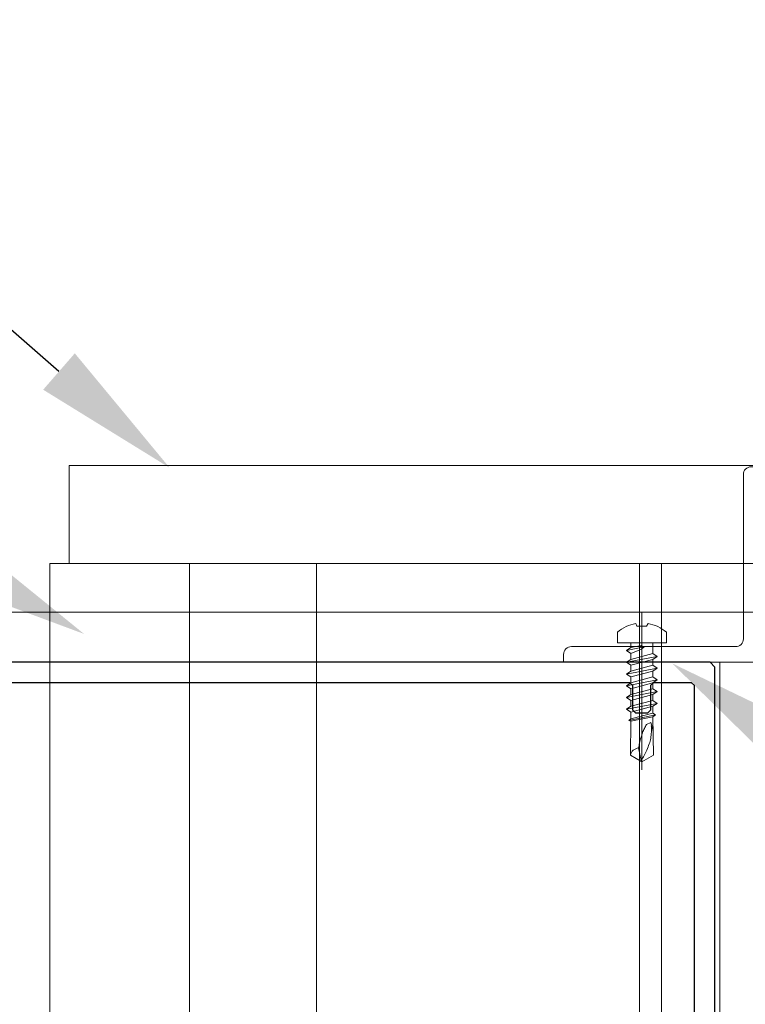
# Model space of a CAD drawing. Extents: x 4615668 to 9294084, y 5325188 to 10688993.
# Tile 199 of 256: x 4635739 to 4635746, y 5332291 to 5332301. Entities that reach past the tile are written whole.
import ezdxf
from ezdxf import colors
from ezdxf.entities.mleader import LeaderData, LeaderLine
from ezdxf.math import Vec2, Vec3

# ---------------------------------------------------------------- set-up
doc = ezdxf.new("R2010")
doc.units = 0
doc.header["$MEASUREMENT"] = 0
for name, color, linetype, lineweight in [('.kotwy', 6, 'Continuous', 5), ('A_wymiary', 152, 'Continuous', 5), ('ATH Al', 5, 'Continuous', 5), ('AW_OBRÓBKI', 3, 'Continuous', 5), ('AW_PROFILE', 7, 'Continuous', 5), ('ocieplenie', 214, 'Continuous', 13), ('Wymiat 100', 251, 'Continuous', 5)]:
    doc.layers.add(name, color=color, linetype=linetype, lineweight=lineweight)
doc.layers.add('CrossSectionsProfils', color=7, linetype='Continuous')
doc.layers.add('OPIS', color=7, linetype='Continuous')
doc.styles.get("Standard").update_dxf_attribs({"font": 'txt.shx'})

# ---------------------------------------------------------------- blocks, each defined once
blk = doc.blocks.new('K43_2153_X', base_point=(858.06159, 1427.40338))
at = {"layer": 'CrossSectionsProfils', "flags": 128}
for points in [[(853.35942, 1452.40358), (853.05942, 1452.10358), (853.05942, 1449.90349), (853.55942, 1449.40349), (854.05942, 1449.40349), (854.05942, 1450.90326), (856.05942, 1450.90326), (856.05942, 1447.15326), (856.30942, 1446.90326), (856.05942, 1446.65326), (856.05942, 1442.90326), (854.05942, 1442.90326), (854.05942, 1444.40349), (853.55942, 1444.40349), (853.05942, 1443.90349), (853.05942, 1440.40326), (854.05942, 1440.40326), (854.05942, 1441.40326), (856.05942, 1441.40326), (856.05942, 1433.90338), (855.55942, 1433.40338), (838.36159, 1433.40338), (838.06159, 1433.10338), (838.06159, 1431.40338), (838.56159, 1430.90338), (839.56159, 1430.90338), (839.56159, 1431.90338), (841.57195, 1431.90338), (842.07195, 1431.40338), (842.07195, 1430.15338), (843.65967, 1427.40338), (842.07195, 1424.65338), (842.07195, 1423.40338), (841.57195, 1422.90338), (839.56159, 1422.90338), (839.56159, 1423.90338), (838.56159, 1423.90338), (838.06159, 1423.40338), (838.06159, 1421.70338), (838.36159, 1421.40338), (855.55942, 1421.40338), (856.05942, 1420.90338), (856.05942, 1413.40349), (854.05942, 1413.40349), (854.05942, 1414.40349), (853.05942, 1414.40349), (853.05942, 1410.90326), (853.55942, 1410.40326), (854.05942, 1410.40326), (854.05942, 1411.90349), (856.05942, 1411.90349), (856.05942, 1408.15349), (856.30942, 1407.90349), (856.05942, 1407.65349), (856.05942, 1403.90349), (854.05942, 1403.90349), (854.05942, 1405.40326), (853.55942, 1405.40326), (853.05942, 1404.90326), (853.05942, 1402.70317), (853.35942, 1402.40317), (942.05942, 1402.40317), (942.55942, 1402.90317), (942.55942, 1451.90358), (942.05942, 1452.40358), (853.35942, 1452.40358)], [(934.45942, 1447.20338), (934.15942, 1447.50338), (934.15942, 1450.00358), (933.85942, 1450.30358), (858.35942, 1450.30358), (858.05942, 1450.00358), (858.05942, 1404.80317), (858.35942, 1404.50317), (933.85942, 1404.50317), (934.15942, 1404.80317), (934.15942, 1407.30338), (934.45942, 1407.60338), (935.65942, 1407.60338), (935.95942, 1407.30338), (935.95942, 1404.80317), (936.25942, 1404.50317), (940.15942, 1404.50317), (940.45942, 1404.80317), (940.45942, 1450.00358), (940.15942, 1450.30358), (936.25942, 1450.30358), (935.95942, 1450.00358), (935.95942, 1447.50338), (935.65942, 1447.20338), (934.45942, 1447.20338)], [(855.66903, 1431.40338), (845.68039, 1431.40338), (845.24738, 1430.65338), (846.65967, 1428.20722), (846.65967, 1426.59953), (845.24738, 1424.15338), (845.68039, 1423.40338), (855.66903, 1423.40338), (856.1541, 1423.78211), (857.0594, 1427.40338), (856.1541, 1431.02464), (855.66903, 1431.40338)]]:
    blk.add_lwpolyline(points, dxfattribs=at)
blk = doc.blocks.new('hhhthty')
at = {"layer": '.kotwy'}
for points in [[(4665109.06, 5319569.83), (4665109.06, 5319579.83), (4665364.86, 5319579.83), (4665364.86, 5319569.83)], [(4665304.26, 5319369.83), (4665352.57, 5319369.83), (4665352.57, 5319569.83), (4665366.86, 5319569.83), (4665366.86, 5319569.83), (4665304.26, 5319569.83)], [(4665306.51, 5319369.83), (4665339.56, 5319369.83), (4665339.56, 5319569.83), (4665306.51, 5319569.83)], [(4665352.57, 5319569.83), (4665366.86, 5319569.83), (4665366.86, 5319369.83), (4665352.57, 5319369.83)]]:
    blk.add_lwpolyline(points, close=True, dxfattribs=at)
blk = doc.blocks.new('SAMOWIERT_')
at = {"layer": 'AW_OBRÓBKI', "color": 6}
blk.add_lwpolyline([(0, 6.1), (0, -25.97)], dxfattribs=at)
at = {"layer": 'AW_OBRÓBKI', "color": 3}
for points in [[(-2.25, 0), (-5, 0), (-5, 2.18, -0.13616), (-1.25, 3.92), (-1.01, 3.42), (0.96, 3.42), (1.25, 3.92, -0.13614), (5, 2.18), (5, 0), (2.25, 0)], [(0.95, -16.7, 0.01995), (0.5, -17.53, 0.01994), (0.13, -18.4, 0.02331), (-0.18, -19.33, 0.01562), (-0.48, -20.51, 0.00749), (-0.58, -21.01, 0.0075), (-0.67, -21.52)], [(-0.15, -24.06, 0.02025), (0.46, -23.05, 0.02025), (0.98, -21.98, 0.0221), (1.5, -20.66, 0.03399), (1.8, -19.55, 0.03398), (1.95, -18.26, 0.034), (1.93, -16.97)], [(1.8, -16.29, -0.08545), (2.28, -18.29)], [(-0.67, -21.52, 0.33124), (-2.35, -23.02)]]:
    blk.add_lwpolyline(points, format="xyb", dxfattribs=at)
for points in [[(-2.25, 0), (-2.25, -1), (-3.15, -1.6), (-2.25, -2.2), (-2.25, -3.4), (-3.15, -4), (-2.25, -4.6), (-2.25, -5.8), (-3.15, -6.4), (-2.25, -7), (-2.25, -8.2), (-3.15, -8.8), (-2.25, -9.4), (-2.25, -10.6), (-3.15, -11.2), (-2.25, -11.8), (-2.25, -13), (-3.15, -13.6), (-2.25, -14.2), (-2.25, -15.58), (-2.69, -15.9), (-2.25, -16.04), (-2.35, -23.02), (0, -24.38)], [(-2.25, 0), (2.25, 0)], [(2.25, 0), (2.25, -2.2), (3.15, -2.8), (2.25, -3.4), (2.25, -4.6), (3.15, -5.2), (2.25, -5.8), (2.25, -7), (3.15, -7.6), (2.25, -8.2), (2.25, -9.4), (3.15, -10), (2.25, -10.6), (2.25, -11.8), (3.15, -12.4), (2.25, -13), (2.25, -14.38), (2.76, -14.78), (2.24, -15.14), (2.34, -23.02), (0, -24.38)], [(-3.15, -1.6), (0.45, -0.82)], [(-2.25, -2.2), (-0.05, -1.34), (0.45, -0.82), (-0.12, -0.58)], [(-2.25, -1), (-0.12, -0.58)], [(3.15, -2.8), (-3.15, -4)], [(-2.25, -3.4), (2.25, -2.2)], [(2.25, -3.4), (-2.25, -4.6)], [(-3.15, -6.4), (3.15, -5.2)], [(2.25, -4.6), (-2.25, -5.8)], [(-2.25, -7), (2.25, -5.8)], [(-3.15, -8.8), (3.15, -7.6)], [(2.25, -7), (-2.25, -8.2)], [(3.15, -10), (-3.15, -11.2)], [(-2.25, -9.4), (2.25, -8.2)], [(2.25, -9.4), (-2.25, -10.6)], [(-2.25, -11.8), (2.25, -10.6)], [(2.25, -11.8), (-2.25, -13)], [(-3.15, -13.6), (3.15, -12.4)], [(-2.25, -14.2), (2.25, -13)], [(2.76, -14.78), (-2.69, -15.9)], [(2.25, -14.38), (-2.25, -15.58)], [(-2.25, -16.04), (2.24, -15.14)], [(1.8, -16.29), (0.95, -16.7)], [(-0.67, -21.52), (-0.15, -24.06), (0.1, -24.32)]]:
    blk.add_lwpolyline(points, dxfattribs=at)
blk = doc.blocks.new('kątownik alu 20x20x2')
at = {"lineweight": 9}
blk.add_lwpolyline([(-24, -2, -0.414214), (-25, -1), (-25, 0), (0, 0), (0, -25), (-1, -25, -0.414214), (-2, -24), (-2, -3, 0.414214), (-3, -2)], format="xyb", close=True, dxfattribs=at)
blk = doc.blocks.new('jujuj')
at = {"layer": 'ATH Al', "color": 5, "lineweight": 5, "xscale": -0.5, "yscale": 0.5, "zscale": 0.5}
blk.add_blockref('SAMOWIERT_', (4658114.95, 5319561.72), dxfattribs=at)
at = {"layer": 'AW_PROFILE', "lineweight": 5, "xscale": 0.8, "yscale": 0.8, "zscale": 0.8, "rotation": 180}
blk.add_blockref('kątownik alu 20x20x2', (4658102.97, 5319559.72), dxfattribs=at)
blk = doc.blocks.new('G$CA57B7548')
at = {"layer": 'A_wymiary', "ltscale": 40}
blk.add_lwpolyline([(8.5, 45.989), (17, 45.989), (17, 678.989), (8.5, 678.989)], close=True, dxfattribs=at)
at = {"layer": 'A_wymiary', "xscale": -0.1, "yscale": 0.1, "zscale": 0.1}
blk.add_blockref('jujuj', (465827.697, -531276.984), dxfattribs=at)
at = {"layer": 'CrossSectionsProfils', "xscale": -0.1, "yscale": 0.1, "zscale": 0.1}
blk.add_blockref('hhhthty', (466546.829, -531276.983), dxfattribs=at)
at = {"layer": 'CrossSectionsProfils', "xscale": -0.1, "yscale": -0.1, "zscale": 0.1, "rotation": 180}
blk.add_blockref('K43_2153_X', (8.5, 676.489), dxfattribs=at)

msp = doc.modelspace()

# ---------------------------------------------------------------- linework, layer by layer
at = {"layer": 'ocieplenie', "lineweight": 0, "ltscale": 40}
msp.add_lwpolyline([(4635751.032, 5332295.279), (4635732.008, 5332295.279), (4635732.006, 5332416.444), (4635751.03, 5332416.444)], dxfattribs=at)

# ---------------------------------------------------------------- block references
at = {"layer": 'Wymiat 100', "color": 5, "lineweight": 0, "ltscale": 40}
msp.add_blockref('G$CA57B7548', (4635729.034, 5331615.778), dxfattribs=at)

# ---------------------------------------------------------------- leaders
at = {"layer": 'OPIS', "lineweight": 5, "ltscale": 0.7}
ml = msp.add_multileader_mtext('Standard', dxfattribs=at)
ml.set_content('{\\C256;folia EPDM}', color=4)
ml.set_leader_properties()
ml.build(insert=Vec2(0, 0))
ml.multileader.update_dxf_attribs({"text_left_attachment_type": 6, "text_right_attachment_type": 6, "dogleg_length": 1, "arrow_head_size": 1.5})
ctx = ml.context
ctx.base_point, ctx.char_height, ctx.arrow_head_size, ctx.landing_gap_size, ctx.plane_origin = Vec3(4635708.464, 5332312.076), 1.5, 1.5, 0.288, Vec3(4635875.719, 5332294.903)
ctx.left_attachment, ctx.right_attachment, ctx.text_align_type = 6, 6, 2
notes = []
notes.append((ctx, [(0, (1, 1, 0), (4635722.79, 5332312.076), (-1, 0), 1, [(0, [(4635740.403, 5332296.756)], 0, [])])]))
ctx.mtext.insert, ctx.mtext.width, ctx.mtext.defined_height, ctx.mtext.alignment, ctx.mtext.flow_direction = Vec3(4635721.502, 5332313.876), 1666.43207, 407.48, 3, 5
ml = msp.add_multileader_mtext('Standard', dxfattribs=at)
ml.set_content('{\\C146;\\c9000464;kątownik alu. 20x20\\P RAL kolor fasady}', color=4)
ml.set_leader_properties()
ml.build(insert=Vec2(0, 0))
ml.multileader.update_dxf_attribs({"text_left_attachment_type": 6, "text_right_attachment_type": 6, "dogleg_length": 1, "arrow_head_size": 1.5})
ctx = ml.context
ctx.base_point, ctx.char_height, ctx.arrow_head_size, ctx.landing_gap_size, ctx.plane_origin = Vec3(4636206.259, 5332299.718), 1.5, 1.5, 0.288, Vec3(4636135.107, 5332341.317)
ctx.left_attachment, ctx.right_attachment, ctx.text_align_type = 6, 6, 2
notes.append((ctx, [(0, (1, 1, 0), (4636232.585, 5332299.718), (-1, 0), 1, [(0, [(4636250.089, 5332310.428)], 0, [])])]))
ctx.mtext.insert, ctx.mtext.width, ctx.mtext.defined_height, ctx.mtext.alignment, ctx.mtext.flow_direction = Vec3(4636231.297, 5332301.718), 1666.43207, 407.48, 3, 5
ml = msp.add_multileader_mtext('Standard', dxfattribs=at)
ml.set_content('{\\C256;ocieplenie XPS-2cm}', color=4)
ml.set_leader_properties()
ml.build(insert=Vec2(0, 0))
ml.multileader.update_dxf_attribs({"text_left_attachment_type": 6, "text_right_attachment_type": 6, "dogleg_length": 1, "arrow_head_size": 1.5})
ctx = ml.context
ctx.base_point, ctx.char_height, ctx.arrow_head_size, ctx.landing_gap_size, ctx.plane_origin = Vec3(4635695.036, 5332306.003), 1.5, 1.5, 0.288, Vec3(4635892.541, 5332278.589)
ctx.left_attachment, ctx.right_attachment, ctx.text_align_type = 6, 6, 2
notes.append((ctx, [(0, (1, 1, 0), (4635720.362, 5332306.003), (-1, 0), 1, [(0, [(4635739.528, 5332295.056)], 0, [])])]))
ctx.mtext.insert, ctx.mtext.width, ctx.mtext.defined_height, ctx.mtext.alignment, ctx.mtext.flow_direction = Vec3(4635719.074, 5332308.003), 1666.43207, 407.48, 3, 5
ml = msp.add_multileader_mtext('Standard', dxfattribs=at)
ml.set_content('{\\C146;\\c9000464;kątownik alu. 20x20\\P RAL kolor fasady}', color=4)
ml.set_leader_properties()
ml.build(insert=Vec2(0, 0))
ml.multileader.update_dxf_attribs({"text_left_attachment_type": 6, "text_right_attachment_type": 6, "dogleg_length": 1, "arrow_head_size": 1.5})
ctx = ml.context
ctx.base_point, ctx.char_height, ctx.arrow_head_size, ctx.landing_gap_size, ctx.plane_origin = Vec3(4635764.049, 5332282.461), 1.5, 1.5, 0.288, Vec3(4635860.526, 5332325.646)
ctx.left_attachment, ctx.right_attachment = 6, 6
notes.append((ctx, [(0, (1, 1, 0), (4635763.049, 5332282.461), (1, 0), 1, [(0, [(4635745.544, 5332294.756)], 0, [])])]))
ctx.mtext.insert, ctx.mtext.width, ctx.mtext.defined_height, ctx.mtext.flow_direction = Vec3(4635764.337, 5332284.461), 1666.43207, 407.48, 5
for ctx, leaders in notes:
    for number, flags, end, landing, length, lines in leaders:
        leader = LeaderData()
        leader.index, (leader.has_last_leader_line, leader.has_dogleg_vector, leader.attachment_direction) = number, flags
        leader.last_leader_point, leader.dogleg_vector, leader.dogleg_length = Vec3(end), Vec3(landing), length
        for number, points, colour, breaks in lines:
            line = LeaderLine()
            line.index, line.vertices, line.color, line.breaks = number, Vec3.list(points), colors.encode_raw_color(colour), breaks
            leader.lines.append(line)
        ctx.leaders.append(leader)

doc.saveas('drawing.dxf')
